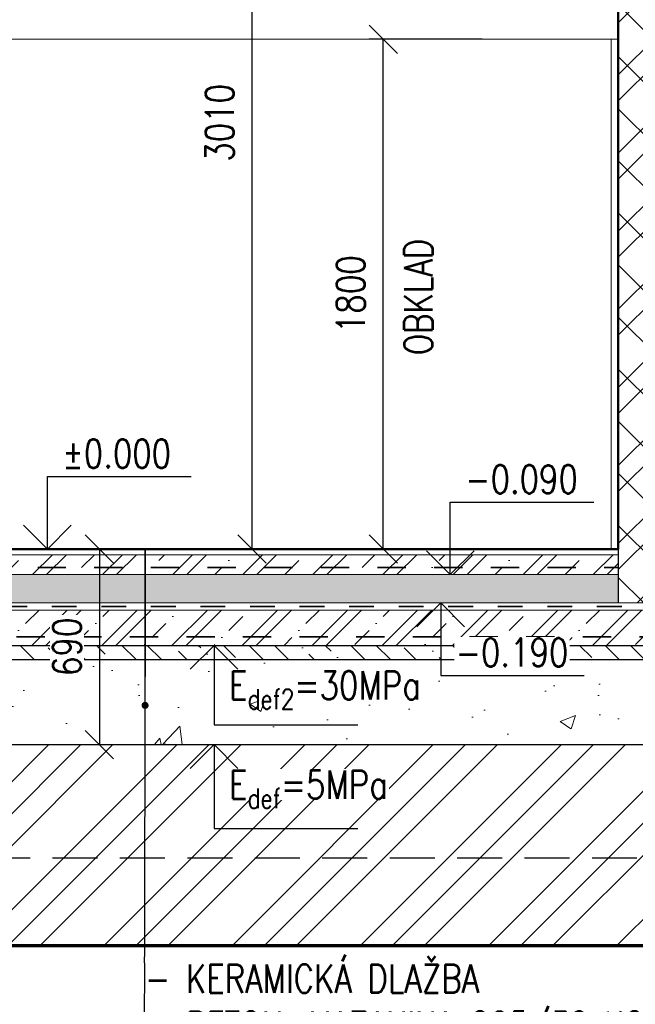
# Model space of a CAD drawing. Header units: millimetres. Extents: x -13560 to 57209, y -1473 to 35717.
# Tile 2 of 22: x 11091 to 13265, y 9372 to 12848. Entities that reach past the tile are written whole.
import ezdxf
from ezdxf import colors
from ezdxf.entities.mleader import LeaderData, LeaderLine
from ezdxf.math import Vec2, Vec3

# ---------------------------------------------------------------- set-up
doc = ezdxf.new("R2010")
doc.units = ezdxf.units.MM
doc.header["$LTSCALE"] = 50
for name, pattern in [('B_CARA_04', [4, 2, -2]), ('HIDDEN', [9.524999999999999, 6.35, -3.175]), ('IZOL', [3.5, 1.75, -1.75])]:
    doc.linetypes.add(name, pattern=pattern)
doc.layers.get('Defpoints').update_dxf_attribs({"color": 132})
for name, color, linetype, lineweight in [('CA_HYDROIZOLACE', 62, 'IZOL', 35), ('CA_KOTY', 3, 'Continuous', 25), ('CA_NEVHRA', 3, 'HIDDEN', 25), ('CA_OBKLADY', 5, 'Continuous', 18), ('CA_POHHRA18', 8, 'Continuous', 18), ('CA_POHHRA25', 7, 'Continuous', 25), ('CA_REZY', 1, 'Continuous', 50), ('CA_SRAFY', 9, 'Continuous', 13), ('CA_SVARSITE', 62, 'B_CARA_04', 35), ('CA_TEXT25', 7, 'Continuous', 25)]:
    doc.layers.add(name, color=color, linetype=linetype, lineweight=lineweight)
doc.layers.add('CA_PK', color=6, linetype='Continuous', lineweight=70, plot=False)
doc.layers.add('Obrysy', color=2, linetype='Continuous')
doc.styles.add('ROMANS', font='romans.shx', dxfattribs={"width": 0.8})
doc.dimstyles.new('A-50_(2.5)', dxfattribs={"dimscale": 50, "dimtxt": 2, "dimasz": 2, "dimexe": 1, "dimexo": 2, "dimgap": 0, "dimtad": 0, "dimdec": 0, "dimrnd": 1, "dimtxsty": 'ROMANS', "dimblk1": 'OBLIQUE', "dimblk2": 'OBLIQUE', "dimsah": 1, "dimcen": 2, "dimclrd": 256, "dimclre": 256, "dimclrt": 256, "dimadec": 1, "dimazin": 2, "dimtfac": 0.7142857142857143, "dimtdec": 0, "dimtmove": 0, "dimatfit": 3, "dimldrblk": 'DOTSMALL', "dimfxl": 7, "dimfxlon": 1, "dimtvp": 1.142857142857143, "dimtfill": 1, "dimtolj": 1, "dimlwd": -1, "dimlwe": -1, "dimarcsym": 0})
pattern_1 = [(45, (0, 0), (-123.7436867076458, 123.7436867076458), []), (45, (49.49747467, 0), (-123.7436867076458, 123.7436867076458), []), (45, (148.4924238, 0), (-74.24621202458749, 173.2411613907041), [70, -35, 0, -35])]

# ---------------------------------------------------------------- blocks, each defined once
blk = doc.blocks.new('_Oblique')
at = {"color": 0, "linetype": 'ByBlock', "lineweight": -2}
blk.add_line((-0.5, -0.5), (0.5, 0.5), dxfattribs=at)
blk = doc.blocks.new('*D83')
at = {"layer": 'CA_KOTY', "transparency": 16777216}
for p, q in [((12262.02544539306, 13989.32724737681), (11862.02544539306, 13989.32724737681)), ((11912.02544539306, 10979.3272473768), (11912.02544539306, 13989.32724737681)), ((12262.02544539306, 10979.3272473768), (11862.02544539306, 10979.3272473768))]:
    blk.add_line(p, q, dxfattribs=at)
at = {"layer": 'Defpoints', "color": 0, "transparency": 16777216}
for p in [(11912.02544539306, 13989.32724737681), (13204.98876110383, 13989.32724737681), (13204.98876110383, 10979.3272473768)]:
    blk.add_point(p, dxfattribs=at)
at = {"layer": 'CA_KOTY', "transparency": 16777216, "xscale": 100, "yscale": 100, "zscale": 100}
for p, rotation in [((11912.02544539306, 13989.32724737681), 90), ((11912.02544539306, 10979.3272473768), 270)]:
    blk.add_blockref('_Oblique', p, dxfattribs=dict(at, rotation=rotation))
at = {"layer": 'CA_KOTY', "transparency": 16777216, "insert": (11797.73973110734, 12484.3272473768), "char_height": 100, "attachment_point": 5, "rotation": 90, "style": 'ROMANS', "bg_fill": 3, "box_fill_scale": 1.1, "bg_fill_color": 256, "bg_fill_true_color": 13158600, "bg_fill_transparency": 0}
blk.add_mtext('\\A1;3010', dxfattribs=at)
blk = doc.blocks.new('_DotSmall')
at = {"color": 0, "linetype": 'ByBlock', "const_width": 0.5}
blk.add_lwpolyline([(-0.0625, 0, 1), (0.0625, 0, 1)], format="xyb", close=True, dxfattribs=at)
blk = doc.blocks.new('_Dot')
at = {"layer": 'Obrysy', "color": 0, "lineweight": -2}
blk.add_line((-0.5, 0), (-1, 0), dxfattribs=at)
at = {"layer": 'Obrysy', "color": 0, "const_width": 0.5}
blk.add_lwpolyline([(-0.25, 0, 1), (0.25, 0, 1)], format="xyb", close=True, dxfattribs=at)
blk = doc.blocks.new('*D97')
at = {"layer": 'CA_KOTY', "transparency": 16777216}
for p, q in [((11289.48506054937, 10979.3272473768), (11423.00784352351, 10979.3272473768)), ((11373.00784352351, 10979.3272473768), (11373.00784352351, 10289.32724737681)), ((11282.44756177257, 10289.32724737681), (11423.00784352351, 10289.32724737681))]:
    blk.add_line(p, q, dxfattribs=at)
at = {"layer": 'Defpoints', "color": 0, "transparency": 16777216}
for p in [(11189.48506054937, 10979.3272473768), (11182.44756177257, 10289.32724737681), (11373.00784352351, 10289.32724737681)]:
    blk.add_point(p, dxfattribs=at)
at = {"layer": 'CA_KOTY', "transparency": 16777216, "xscale": 100, "yscale": 100, "zscale": 100}
for p, rotation in [((11373.00784352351, 10979.3272473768), 90), ((11373.00784352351, 10289.32724737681), 270)]:
    blk.add_blockref('_Oblique', p, dxfattribs=dict(at, rotation=rotation))
at = {"layer": 'CA_KOTY', "transparency": 16777216, "insert": (11258.7221292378, 10634.3272473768), "char_height": 100, "attachment_point": 5, "rotation": 90, "style": 'ROMANS', "bg_fill": 3, "box_fill_scale": 1.1, "bg_fill_color": 256, "bg_fill_true_color": 13158600, "bg_fill_transparency": 0}
blk.add_mtext('\\A1;690', dxfattribs=at)
blk = doc.blocks.new('*D152')
at = {"layer": 'CA_KOTY', "transparency": 16777216}
for p, q in [((12725.00000000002, 12779.32724737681), (12325.00000000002, 12779.32724737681)), ((12375.00000000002, 10979.3272473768), (12375.00000000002, 12779.32724737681)), ((12725.00000000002, 10979.3272473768), (12325.00000000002, 10979.3272473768))]:
    blk.add_line(p, q, dxfattribs=at)
at = {"layer": 'Defpoints', "color": 0, "transparency": 16777216}
for p in [(12375.00000000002, 12779.32724737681), (13179.98876110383, 12779.32724737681), (13204.98876110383, 10979.3272473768)]:
    blk.add_point(p, dxfattribs=at)
at = {"layer": 'CA_KOTY', "transparency": 16777216, "xscale": 100, "yscale": 100, "zscale": 100}
for p, rotation in [((12375.00000000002, 12779.32724737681), 90), ((12375.00000000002, 10979.3272473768), 270)]:
    blk.add_blockref('_Oblique', p, dxfattribs=dict(at, rotation=rotation))
at = {"layer": 'CA_KOTY', "transparency": 16777216, "insert": (12260.71428571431, 11879.3272473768), "char_height": 100, "attachment_point": 5, "rotation": 90, "style": 'ROMANS', "bg_fill": 3, "box_fill_scale": 1.1, "bg_fill_color": 256, "bg_fill_true_color": 13158600, "bg_fill_transparency": 0}
blk.add_mtext('\\A1;1800', dxfattribs=at)

msp = doc.modelspace()

# ---------------------------------------------------------------- hatches: boundary and pattern name
at = {"layer": 'CA_SRAFY'}
h = msp.add_hatch(dxfattribs=at)
h.set_pattern_fill('ZDIVO-STR_PEV', color=256, scale=65)
h.set_pattern_definition([(45, (0, 0), (-137.8858223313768, 137.8858223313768), []), (45, (91.92388152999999, 0), (-137.8858223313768, 137.8858223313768), []), (135, (0, 0), (-91.92388155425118, -91.92388155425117), [])])
h.paths.add_polyline_path([(9754.988761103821, 13789.3272473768), (9454.988761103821, 13789.3272473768), (9454.988761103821, 10789.3272473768), (9754.988761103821, 10789.3272473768), (9754.988761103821, 10979.3272473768)])
h.paths.add_polyline_path([(13354.98876110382, 13989.3272473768), (13204.98876110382, 13989.3272473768), (13204.98876110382, 10979.3272473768), (13204.98876110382, 10789.3272473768), (13354.98876110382, 10789.3272473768), (13354.98876110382, 10979.3272473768)])
h.paths.add_polyline_path([(15154.98876110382, 12039.3272473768), (14854.98876110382, 12039.3272473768), (14854.98876110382, 10979.3272473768), (14854.98876110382, 10789.3272473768), (15154.98876110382, 10789.3272473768), (15154.98876110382, 10879.3272473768)])
h.paths.add_polyline_path([(15154.98876110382, 13789.3272473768), (14854.98876110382, 13789.3272473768), (14854.98876110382, 13039.32724737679), (15154.98876110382, 13039.32724737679)])
h.paths.add_polyline_path([(9629.988761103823, 14639.3272473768), (9454.988761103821, 14639.3272473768), (9454.988761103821, 14151.8272473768), (9629.988761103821, 14151.8272473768)])
h = msp.add_hatch(dxfattribs=at)
h.set_pattern_fill('ZELEZOBETON', color=256, scale=35)
h.set_pattern_definition(pattern_1)
h.paths.add_polyline_path([(13204.98876110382, 10959.3272473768), (9754.988761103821, 10959.3272473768), (9754.988761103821, 10889.3272473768), (13204.98876110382, 10889.3272473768)])
h.paths.add_polyline_path([(14854.98876110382, 10959.3272473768), (13354.98876110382, 10959.3272473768), (13354.98876110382, 10889.3272473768), (14854.98876110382, 10889.3272473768)])
at = {"layer": 'CA_SRAFY', "transparency": 33554687}
h = msp.add_hatch(dxfattribs=at)
h.set_pattern_fill('HONEY', color=256, scale=15, angle=15)
h.set_pattern_definition([(15, (0, 0), (58.32847705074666, 58.32846498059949), [47.625, -95.25]), (135, (0, 0), (-79.67817096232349, 21.34971039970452), [47.625, -95.25]), (74.99999999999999, (0, 0), (-21.34969391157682, 79.67817538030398), [-95.25, 47.625])])
h.paths.add_polyline_path([(14854.98876110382, 10889.3272473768), (13354.98876110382, 10889.3272473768), (13354.98876110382, 10789.3272473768), (14854.98876110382, 10789.3272473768)])
h.paths.add_polyline_path([(13204.98876110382, 10889.3272473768), (9754.988761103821, 10889.3272473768), (9754.988761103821, 10789.3272473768), (13204.98876110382, 10789.3272473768)])
at = {"layer": 'CA_SRAFY'}
h = msp.add_hatch(dxfattribs=at)
h.set_pattern_fill('ZELEZOBETON', color=256, scale=35)
h.set_pattern_definition(pattern_1)
h.paths.add_polyline_path([(15154.98876110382, 10764.3272473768), (9454.988761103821, 10764.3272473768), (9454.988761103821, 10639.3272473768), (15154.98876110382, 10639.3272473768)])
at = {"layer": 'CA_SRAFY', "transparency": 33554687}
h = msp.add_hatch(dxfattribs=at)
h.set_pattern_fill('ANSI36', color=256, scale=20, angle=90)
h.set_pattern_definition([(135, (0, 0), (-123.4785216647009, 33.67596045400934), [158.75, -31.75, 0, -31.75])])
h.paths.add_polyline_path([(14654.98876110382, 10639.3272473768), (9954.988761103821, 10639.3272473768), (9954.988761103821, 10589.3272473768), (14654.98876110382, 10589.3272473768)])
h = msp.add_hatch(dxfattribs=at)
h.set_pattern_fill('AR-CONC', color=256, scale=3)
h.set_pattern_definition([(49.99999999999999, (0, 0), (546.554006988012, -47.81725661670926), [57.15000000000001, -628.6500000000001]), (355, (0, 0), (-105.728477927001, 573.1699286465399), [45.72, -502.92]), (100.451, (45.546, -3.98475), (440.8275049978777, 525.3500634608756), [48.57000000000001, -534.27]), (46.18420000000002, (0, 152.4), (813.2371226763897, -126.1269837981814), [85.72499999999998, -942.9749999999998]), (96.6356, (67.7697, 141.8895), (712.2127033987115, 742.2766676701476), [72.855, -801.405]), (351.1840000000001, (0, 152.4), (712.2138174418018, 742.2753535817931), [68.58, -754.38]), (21, (76.19999999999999, 114.3), (454.8446395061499, -306.7965555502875), [57.15000000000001, -628.6500000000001]), (326.0000000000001, (76.19999999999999, 114.3), (185.4060850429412, 552.5638983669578), [45.72, -502.92]), (71.4514, (114.1035, 88.7337), (640.2494723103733, 245.7685731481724), [48.57000000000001, -534.27]), (37.50000000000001, (0, 0), (9.26580975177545, 253.6651166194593), [0, -496.824, 0, -510.54, 0, -504.825]), (7.499999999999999, (0, 0), (200.4589875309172, 300.5417244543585), [0, -291.0839999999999, 0, -485.394, 0, -192.405]), (327.5, (-169.926, 0), (406.7717855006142, -17.18623197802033), [0, -190.5, 0, -594.36, 0, -788.67]), (317.5, (-246.126, 0), (444.3875441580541, 76.27947309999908), [0, -247.65, 0, -394.716, 0, -560.0699999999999])])
h.paths.add_polyline_path([(14654.98876110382, 10589.3272473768), (9954.988761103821, 10589.3272473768), (9954.988761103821, 10289.3272473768), (14654.98876110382, 10289.3272473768)])
h = msp.add_hatch(dxfattribs=at)
h.set_pattern_fill('ZEM_PUVODNI', color=256, scale=80)
h.set_pattern_definition([(45, (0, 0), (-226.2741699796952, 226.2741699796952), []), (45, (113.1370848, 0), (-226.2741699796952, 226.2741699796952), []), (45, (226.2741696, 0), (-226.2741699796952, 226.2741699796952), [])])
h.paths.add_polyline_path([(14174.98876110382, 10289.3272473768), (10434.98876110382, 10289.3272473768), (10254.98876110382, 9889.327247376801), (9364.988761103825, 9889.327247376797), (9364.988761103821, 9579.701365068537), (16524.35021154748, 9579.70136506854), (16524.35021154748, 10479.32724796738), (15729.98876139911, 10479.32724796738), (15454.98876110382, 9889.327247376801), (14354.98876110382, 9889.327247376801)])

# ---------------------------------------------------------------- linework, layer by layer
at = {"layer": 'CA_OBKLADY'}
msp.add_line((9754.988761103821, 12779.3272473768), (13204.98876110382, 12779.3272473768), dxfattribs=at)
at = {"layer": 'CA_POHHRA18'}
for p, q in [((9754.988761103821, 10959.3272473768), (13204.98876110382, 10959.3272473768)), ((9754.988761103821, 10889.3272473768), (13204.98876110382, 10889.3272473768)), ((9454.988761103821, 10789.3272473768), (15154.98876110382, 10789.3272473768))]:
    msp.add_line(p, q, dxfattribs=at)
at = {"layer": 'CA_POHHRA25'}
for p, q in [((13204.98876110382, 10979.3272473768), (13204.98876110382, 10789.3272473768)), ((9454.988761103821, 10639.3272473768), (15154.98876110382, 10639.3272473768)), ((9954.988761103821, 10589.3272473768), (14654.98876110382, 10589.3272473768)), ((9954.988761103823, 10289.3272473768), (14654.98876110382, 10289.3272473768))]:
    msp.add_line(p, q, dxfattribs=at)
at = {"layer": 'CA_REZY'}
for p, q in [((13204.98876110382, 10979.3272473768), (13204.98876110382, 13989.3272473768)), ((9754.988761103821, 10979.3272473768), (13204.98876110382, 10979.3272473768))]:
    msp.add_line(p, q, dxfattribs=at)

# ---------------------------------------------------------------- next in the draw order: texts
at = {"layer": 'CA_KOTY', "insert": (12664.8853771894, 11176.24395192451), "char_height": 100.00004999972, "attachment_point": 7, "style": 'ROMANS', "bg_fill": 3, "box_fill_scale": 1.05, "bg_fill_color": 256, "bg_fill_transparency": 0}
msp.add_mtext('-0.090', dxfattribs=at)

# ---------------------------------------------------------------- next in the draw order: leaders
at = {"layer": 'CA_TEXT25'}
ml = msp.add_multileader_mtext('Standard', dxfattribs=at)
ml.set_content('\\A1;\\pxql,t38.4,40,41.6,43.2,44.8,46.4,48,49.6,51.2;- KERAMICKÁ DLAŽBA^I^I^I^I^Itl. 20mm\\P- BETON. MAZANINA C25/30 XC2 se sítí %%C6/100x6/100 tl. 70mm\\P- tepelná izolace eps, tuhost 150kPa^I^I^Itl. 100mm  \\P- HYDROIZOLACE PROTI ZEMNÍ VLHKOSTI-ASF. SBS PÁS\\P- ŽELEZOBETON.DESKA C25/30 XC2^I^I^Itl. 150mm\\P    se sítí %%C6/100x6/100 (pod vniřní nosnou stěnou oba povrchy)\\P\\pq*,tz;^I^I    {\\fTms Rmn|b0|i0|c238|p16;VYZTUŽENOST cca 40kg/m\\H0.7x;\\S3^ ;\\H1.42857x;\\P\\pql,t38.4,40,41.6,43.2,44.8,46.4,48,49.6,51.2;}- PODKLADNÍ VRSTVA BETON C12/15 XF0^I^Itl. 50mm\\P- HUTNĚNÝ PODSYP^I^I^I^I^Itl. 300mm\\P    Edef{\\H0.7x;\\S^ 2;\\H1.42857x;,min = 30 MPa, Edef2/Edef1<2,5}', color=256, style='ROMANS')
ml.set_leader_properties()
ml.set_arrow_properties(name='DOT')
ml.build(insert=Vec2(0, 0))
ml.multileader.update_dxf_attribs({"text_left_attachment_type": 3, "text_right_attachment_type": 6, "dogleg_length": 5, "arrow_head_size": 25})
ctx = ml.context
ctx.base_point, ctx.char_height, ctx.arrow_head_size, ctx.landing_gap_size, ctx.plane_origin, ctx.plane_x_axis, ctx.plane_y_axis = Vec3(11534.181875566, 7946.833316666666), 100, 25, 0, Vec3(-6137.135317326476, 14226.43700682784), Vec3(1, -2.66145284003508e-12), Vec3(2.66145284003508e-12, 1)
ctx.left_attachment, ctx.right_attachment = 3, 6
notes = []
notes.append((ctx, [(0, (1, 1, 0), (11529.18187557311, 7946.83331666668), (1, -2.661452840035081e-12), 4.999999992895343, [(6, [(11534.18187557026, 10427.76827222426), (11534.18187557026, 10704.91898012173), (11534.18187557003, 10835.13767368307), (11534.18187557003, 10920.08679433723), (11534.18187557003, 10977.40159605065), (11534.18187557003, 10613.11166259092), (11534.18187557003, 10776.8272473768)], 0, [])])]))
ctx.mtext.insert, ctx.mtext.text_direction, ctx.mtext.rotation, ctx.mtext.defined_height, ctx.mtext.line_spacing_style, ctx.mtext.flow_direction = Vec3(11534.18187557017, 9513.5), Vec3(1, -2.66145284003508e-12), 6.283185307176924, 957.1428666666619, 2, 5
ctx.mtext.has_bg_fill, ctx.mtext.bg_color, ctx.mtext.bg_scale_factor, ctx.mtext.bg_transparency, ctx.mtext.use_window_bg_color = 1, -1073741824, 1.05, 0, 1
for ctx, leaders in notes:
    for number, flags, end, landing, length, lines in leaders:
        leader = LeaderData()
        leader.index, (leader.has_last_leader_line, leader.has_dogleg_vector, leader.attachment_direction) = number, flags
        leader.last_leader_point, leader.dogleg_vector, leader.dogleg_length = Vec3(end), Vec3(landing), length
        for number, points, colour, breaks in lines:
            line = LeaderLine()
            line.index, line.vertices, line.color, line.breaks = number, Vec3.list(points), colors.encode_raw_color(colour), breaks
            leader.lines.append(line)
        ctx.leaders.append(leader)

# ---------------------------------------------------------------- next in the draw order: linework, layer by layer
at = {"layer": 'CA_HYDROIZOLACE'}
msp.add_lwpolyline([(9454.988761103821, 10776.8272473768), (15167.48876110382, 10776.8272473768), (15167.48876110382, 11229.3272473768)], dxfattribs=at)
at = {"layer": 'CA_KOTY'}
for points in [[(11105.48501825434, 11063.3272896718), (11189.48506025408, 10979.32724767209), (11273.48510225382, 11063.3272896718), (11189.48506025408, 10979.32724767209), (11105.48501825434, 11063.3272896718), (11189.48506025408, 10979.32724767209), (11189.48506025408, 11235.24395192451), (11696.61902045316, 11235.24395192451)], [(12527.98457871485, 10973.3272896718), (12611.98462071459, 10889.32724767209), (12695.98466271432, 10973.3272896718), (12611.98462071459, 10889.32724767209), (12527.98457871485, 10973.3272896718), (12611.98462071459, 10889.32724767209), (12611.98462071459, 11145.24395192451), (13119.11858091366, 11145.24395192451)], [(12494.14783298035, 10705.32720537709), (12578.14787498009, 10789.3272473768), (12662.14791697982, 10705.32720537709), (12578.14787498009, 10789.3272473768), (12494.14783298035, 10705.32720537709), (12578.14787498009, 10789.3272473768), (12578.14787498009, 10533.41054312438), (13085.28183517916, 10533.41054312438)], [(11693.88497751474, 10205.32720537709), (11777.88501951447, 10289.3272473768), (11861.88506151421, 10205.32720537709), (11777.88501951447, 10289.3272473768), (11693.88497751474, 10205.32720537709), (11777.88501951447, 10289.3272473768), (11777.88501951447, 9992.983283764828), (12285.01897971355, 9992.983283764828)]]:
    msp.add_lwpolyline(points, dxfattribs=at)
at = {"layer": 'CA_NEVHRA', "ltscale": 0.5}
msp.add_line((10254.98876110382, 9889.327247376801), (14354.98876110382, 9889.327247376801), dxfattribs=at)
at = {"layer": 'CA_OBKLADY'}
msp.add_line((13179.98876110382, 10979.3272473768), (13179.98876110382, 12779.3272473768), dxfattribs=at)
at = {"layer": 'CA_POHHRA18'}
msp.add_lwpolyline([(9454.988761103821, 10764.3272473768), (15179.98876110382, 10764.3272473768), (15179.98876110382, 11229.3272473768)], dxfattribs=at)
at = {"layer": 'CA_SVARSITE'}
for p, q in [((9754.988761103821, 10914.3272473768), (13204.98876110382, 10914.3272473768)), ((9479.988761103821, 10669.3272473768), (15129.98876110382, 10669.3272473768))]:
    msp.add_line(p, q, dxfattribs=at)

# ---------------------------------------------------------------- next in the draw order: leaders
at = {"layer": 'CA_TEXT25'}
ml = msp.add_multileader_mtext('Standard', dxfattribs=at)
ml.set_content('\\A1;\\pxql,t38.4,40,41.6,43.2,44.8,46.4,48,49.6,51.2;- STŘEŠNÍ PVC FÓLIE^I^I^Itl. 1,5mm\\P- SEPARAČNÍ VRSTVA-GEOTEXTILIE 300g/m{\\H0.7x;\\S2^ ;}\\P- SPÁDOVÉ KLÍNY pro spád 3%^I^Itl. 20÷185mm\\P- TEPELNÁ IZOLACE EPS 100^I^Itl. 160mm\\P- PAROZÁBRANA-modifikovaný SBS pás\\P- PANELY SPIROLL-běžné vyztužení^Itl. 150mm\\P- PŘIZNANÝ POVRCH + NÁTĚR', color=256, style='ROMANS')
ml.set_leader_properties()
ml.set_arrow_properties(name='DOT')
ml.build(insert=Vec2(0, 0))
ml.multileader.update_dxf_attribs({"text_right_attachment_type": 6, "dogleg_length": 5, "arrow_head_size": 25})
ctx = ml.context
ctx.base_point, ctx.char_height, ctx.arrow_head_size, ctx.landing_gap_size, ctx.plane_origin, ctx.plane_x_axis, ctx.plane_y_axis = Vec3(12122.01998678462, 16021.25946219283), 100, 25, 0, Vec3(-5554.297206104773, 18403.6300761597), Vec3(1, -2.66145284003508e-12), Vec3(2.66145284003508e-12, 1)
ctx.right_attachment = 6
notes = []
notes.append((ctx, [(0, (1, 1, 0), (12117.01998679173, 16021.25946219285), (1, -2.661452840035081e-12), 4.999999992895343, [(5, [(12117.01998679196, 13989.58741616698), (12117.01998679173, 14151.8272473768), (12117.01998679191, 14422.9719343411), (12117.01998679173, 14073.55798819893), (12117.01998679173, 14234.50159039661), (12117.01998679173, 14348.79484384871)], 0, [])])]))
ctx.mtext.insert, ctx.mtext.text_direction, ctx.mtext.rotation, ctx.mtext.defined_height, ctx.mtext.line_spacing_style, ctx.mtext.flow_direction = Vec3(12122.01998678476, 16071.25946219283), Vec3(1, -2.66145284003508e-12), 6.283185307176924, 66.66666666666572, 2, 5
for ctx, leaders in notes:
    for number, flags, end, landing, length, lines in leaders:
        leader = LeaderData()
        leader.index, (leader.has_last_leader_line, leader.has_dogleg_vector, leader.attachment_direction) = number, flags
        leader.last_leader_point, leader.dogleg_vector, leader.dogleg_length = Vec3(end), Vec3(landing), length
        for number, points, colour, breaks in lines:
            line = LeaderLine()
            line.index, line.vertices, line.color, line.breaks = number, Vec3.list(points), colors.encode_raw_color(colour), breaks
            leader.lines.append(line)
        ctx.leaders.append(leader)

# ---------------------------------------------------------------- next in the draw order: texts
at = {"layer": 'CA_KOTY', "insert": (12549.6727526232, 11664), "char_height": 100.00004999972, "attachment_point": 7, "rotation": 90, "style": 'ROMANS', "bg_fill": 3, "box_fill_scale": 1.05, "bg_fill_color": 256, "bg_fill_transparency": 0}
msp.add_mtext('OBKLAD', dxfattribs=at)
at = {"layer": 'CA_KOTY', "char_height": 100.00004999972, "attachment_point": 7, "style": 'ROMANS', "bg_fill": 3, "box_fill_scale": 1.05, "bg_fill_color": 256, "bg_fill_transparency": 0}
for s, insert in [('%%P0.000', (11242.3858167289, 11266.24395192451)), ('-0.190', (12631.0486314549, 10564.41054312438)), ('\\A1;E{\\H0.7x;\\S^ def;}=5MPa', (11830.78577598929, 10064.41054312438))]:
    msp.add_mtext(s, dxfattribs=dict(at, insert=insert))

# ---------------------------------------------------------------- next in the draw order: linework, layer by layer
at = {"layer": 'CA_KOTY'}
msp.add_lwpolyline([(11693.88497751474, 10555.32720537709), (11777.88501951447, 10639.3272473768), (11861.88506151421, 10555.32720537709), (11777.88501951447, 10639.3272473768), (11693.88497751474, 10555.32720537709), (11777.88501951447, 10639.3272473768), (11777.88501951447, 10359.58261147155), (12285.01897971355, 10359.58261147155)], dxfattribs=at)

# ---------------------------------------------------------------- next in the draw order: texts
at = {"layer": 'CA_KOTY', "insert": (11830.78577598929, 10414.41054312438), "char_height": 100.00004999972, "attachment_point": 7, "style": 'ROMANS', "bg_fill": 3, "box_fill_scale": 1.05, "bg_fill_color": 256, "bg_fill_transparency": 0}
msp.add_mtext('\\A1;E{\\H0.7x;\\S^ def2;}=30MPa', dxfattribs=at)

# ---------------------------------------------------------------- next in the draw order: linework, layer by layer
at = {"layer": 'CA_PK'}
msp.add_lwpolyline([(9214.987703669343, 9979.327247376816), (9214.987703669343, 9579.70136506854), (16524.35021154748, 9579.70136506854), (16524.35021154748, 11187.26852073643)], dxfattribs=at)

# ---------------------------------------------------------------- next in the draw order: dimensions: what is measured, and where the dimension line sits
at = {"layer": 'CA_KOTY'}
for base, p1, p2, picture, middle in [((11912.02544539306, 13989.32724737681), (13204.98876110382, 10979.3272473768), (13204.98876110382, 13989.3272473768), '*D83', (11797.73973110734, 12484.3272473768)), ((11373.00784352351, 10289.32724737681), (11189.48506054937, 10979.3272473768), (11182.44756177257, 10289.32724737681), '*D97', (11258.7221292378, 10634.3272473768))]:
    dim = msp.add_linear_dim(base=base, p1=p1, p2=p2, angle=90, dimstyle='A-50_(2.5)', dxfattribs=at)
    dim.commit()
    dim.dimension.update_dxf_attribs({"geometry": picture, "text_midpoint": middle})

# ---------------------------------------------------------------- next in the draw order: dimensions: what is measured, and where the dimension line sits
dim = msp.add_linear_dim(base=(12375.00000000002, 12779.32724737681), p1=(13204.98876110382, 10979.3272473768), p2=(13179.98876110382, 12779.3272473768), angle=90, dimstyle='A-50_(2.5)', dxfattribs=at)
dim.commit()
dim.dimension.update_dxf_attribs({"geometry": '*D152', "text_midpoint": (12260.71428571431, 11879.3272473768)})

doc.saveas('drawing.dxf')
